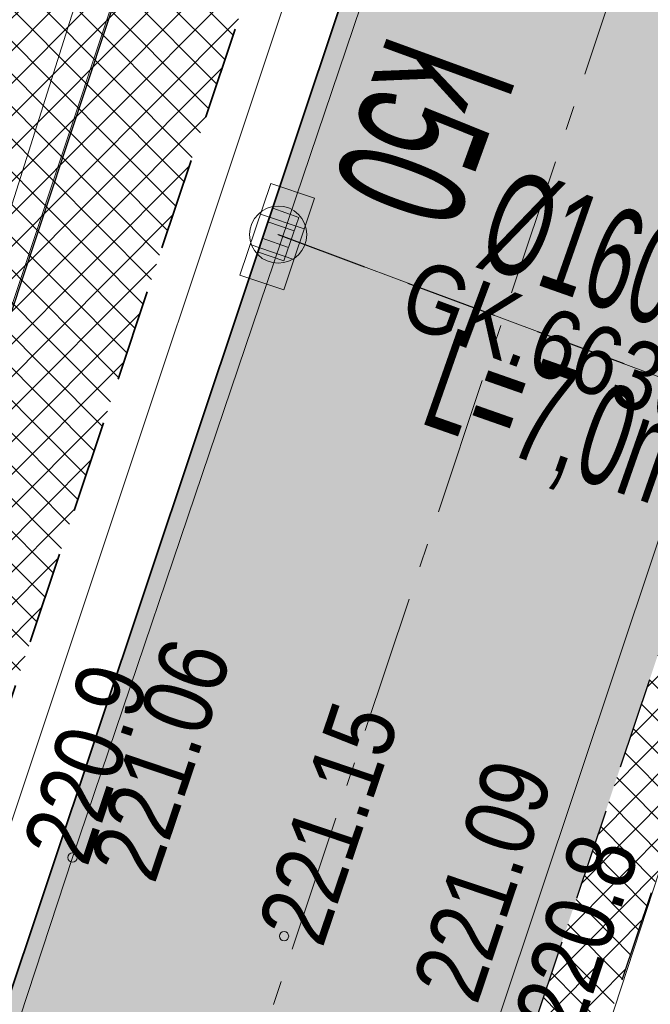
# Model space of a CAD drawing. Header units: metres. Extents: x 6599773 to 13199707, y 5688499 to 11377233.
# Tile 50 of 256: x 6599886.54 to 6599893.38, y 5688675.34 to 5688686.01. Entities that reach past the tile are written whole.
import ezdxf
from ezdxf.enums import TextEntityAlignment as Align

# ---------------------------------------------------------------- set-up
doc = ezdxf.new("R2010")
doc.units = ezdxf.units.M
doc.header["$MEASUREMENT"] = 0
for name, pattern in [('1', [0]), ('2_OTKJ', [2, 1.5, -0.5]), ('3_EGJE', [2.5, 1.5, -0.3700000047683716, 0.2600001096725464, -0.369999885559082]), ('BUG', [1.5, 1, -0.5]), ('BUW', [1.5, 1, -0.5]), ('GUK', [2, 1.5, -0.5])]:
    doc.linetypes.add(name, pattern=pattern)
doc.layers.get('0').update_dxf_attribs({"linetype": 'CONTINUOUS', "lineweight": 5})
for name, color, linetype, lineweight in [('_kd', 14, 'CONTINUOUS', 30), ('_KDPRZYKANALIK', 14, 'BUW', 30), ('_kolor chodnik', 50, '1', 0), ('_kolor zjazdy kostka', 7, '1', 0), ('_kolor ścieżka', 10, '1', 0), ('_krawedz jezdni i pobocza', 7, 'BUG', 30), ('_kraweznik', 7, 'CONTINUOUS', 35), ('_obrzeze', 10, 'BUG', 35), ('_opiskd', 14, 'CONTINUOUS', 15), ('_os', 7, '3_EGJE', 13), ('AS__Nowe_granice', 140, 'CONTINUOUS', 30), ('Kontury', 90, 'GUK', 5), ('OTK_L_0', 7, '2_OTKJ', 5), ('OTK_L_5', 7, 'CONTINUOUS', 5), ('OTR_T_0', 7, 'CONTINUOUS', 5), ('OTR_T_1', 7, 'CONTINUOUS', 5), ('P_SUK_T_1', 7, 'CONTINUOUS', 5), ('P_SUKP_E_T_0', 7, 'CONTINUOUS', 5), ('P_SUKP_L_0', 7, 'CONTINUOUS', 5)]:
    doc.layers.add(name, color=color, linetype=linetype, lineweight=lineweight)
doc.layers.add('_kolor jezdnia', color=7, linetype='1', lineweight=0, true_color=0x00dbdb)
doc.layers.add('_kolor pobocze', color=7, linetype='1', lineweight=0, true_color=0xff66ff)
doc.styles.add('opis', font='ARIALN.TTF', dxfattribs={"width": 0.7, "height": 1.1})
doc.styles.add('opis drzewa', font='ARIALN.TTF', dxfattribs={"width": 0.7, "height": 1.6})
doc.styles.add('STYL_ARIAL', font='ARIALN.TTF', dxfattribs={"width": 0.75, "oblique": 0.1})
pattern_1 = [(45, (0, 0), (-0.1767766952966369, 0.1767766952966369), []), (135, (0, 0), (-0.1767766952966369, -0.1767766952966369), [])]

# ---------------------------------------------------------------- blocks, each defined once
blk = doc.blocks.new('ergere')
at = {"layer": '_kd', "lineweight": 18}
for p, q in [((6591128.565092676, 5695242.152406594), (6591128.865092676, 5695242.152406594)), ((6591128.565092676, 5695241.964670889), (6591128.865092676, 5695241.964670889))]:
    blk.add_line(p, q, dxfattribs=at)
blk.add_lwpolyline([(6591128.565092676, 5695242.308538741), (6591128.865092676, 5695242.308538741), (6591128.865092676, 5695241.808538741), (6591128.565092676, 5695241.808538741)], close=True, dxfattribs=at)
blk.add_circle((6591128.715092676, 5695242.058538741), 0.31, dxfattribs=at)
blk = doc.blocks.new('403')
at = {"color": 0}
blk.add_circle((0, 0), 0.05, dxfattribs=at)
blk = doc.blocks.new('509')
at = {"color": 0}
for p, q in [((-0.5, -0.25), (-0.5, 0.25)), ((-0.5, 0.25), (0.55, 0.25)), ((-0.15, 0.25), (-0.15, -0.25)), ((0.2, 0.25), (0.2, -0.25)), ((0.55, 0.25), (0.55, -0.25)), ((0.55, -0.25), (-0.5, -0.25))]:
    blk.add_line(p, q, dxfattribs=at)

msp = doc.modelspace()

# ---------------------------------------------------------------- hatches: boundary and pattern name
at = {"layer": '_kolor chodnik'}
h = msp.add_hatch(dxfattribs=at)
h.set_pattern_fill('ANSI37', color=256, scale=2)
h.set_pattern_definition(pattern_1)
h.paths.add_polyline_path([(6599849.938171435, 5688542.085872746), (6599852.232147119, 5688548.938742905), (6599853.573135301, 5688548.489851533), (6599853.827082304, 5688549.248475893), (6599851.793849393, 5688549.929093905), (6599849.895278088, 5688548.982823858), (6599847.823506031, 5688542.793750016)])
edge = h.paths.add_edge_path()
edge.add_line((6600018.106075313, 5689087.454911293), (6600022.42781917, 5689091.229234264))
edge.add_line((6600022.42781917, 5689091.229234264), (6600020.233254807, 5689093.742094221))
edge.add_line((6600020.233254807, 5689093.742094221), (6600017.159471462, 5689091.057656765))
edge.add_arc((6600023.275194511, 5689085.3851404), 8.341433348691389, 137.1531559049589, 148.8016577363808)
edge.add_line((6600016.140105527, 5689089.706021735), (6600018.106075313, 5689087.454911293))
h.paths.add_polyline_path([(6600038.501784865, 5689187.592294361), (6600037.906968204, 5689187.700586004), (6600037.63829624, 5689186.224843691), (6600038.240083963, 5689186.115282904)])
h.paths.add_polyline_path([(6600069.098302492, 5689360.276020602), (6600068.321239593, 5689360.413462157), (6600068.064048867, 5689358.936495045), (6600068.836639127, 5689358.799546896)])
h.paths.add_polyline_path([(6600082.393785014, 5689362.950258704), (6600082.941124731, 5689366.103121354), (6600081.481377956, 5689366.361351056), (6600080.923159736, 5689363.210828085)])
h.paths.add_polyline_path([(6600074.022236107, 5689388.065861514), (6600072.983907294, 5689388.249860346), (6600072.723374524, 5689386.77253894), (6600073.760538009, 5689386.588865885)])
h.paths.add_polyline_path([(6600105.613104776, 5689486.405659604), (6600106.749499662, 5689489.711933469), (6600105.298891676, 5689490.233346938), (6600104.143487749, 5689486.917306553)], flags=17)
h.paths.add_polyline_path([(6600132.519778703, 5689678.737346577), (6600131.761827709, 5689678.896110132), (6600131.444670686, 5689677.429261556), (6600132.212256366, 5689677.269208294)])
h.paths.add_polyline_path([(6600156.649397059, 5689798.7449027), (6600156.48800471, 5689797.958860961), (6600157.450195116, 5689797.757316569), (6600157.615023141, 5689798.542205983)])
h.paths.add_polyline_path([(6600189.055358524, 5689948.643107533), (6600187.902868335, 5689948.884512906), (6600187.600024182, 5689947.417400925), (6600188.748131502, 5689947.176379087)])
edge = h.paths.add_edge_path()
edge.add_line((6600204.459383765, 5690032.969035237), (6600204.153258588, 5690031.227801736))
edge.add_arc((6600202.328347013, 5690027.299936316), 4.331100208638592, 41.85300125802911, 65.08011549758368, ccw=False)
edge.add_arc((6600032.90393149, 5690051.979071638), 174.020003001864, 352.8070218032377, 353.495463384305)
edge.add_arc((6600202.372679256, 5690027.343587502), 5.999999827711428, 55.12102442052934, 69.64815978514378)
edge = h.paths.add_edge_path()
edge.add_line((6600205.046027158, 5690040.265402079), (6600204.972740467, 5690038.483452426))
edge.add_arc((6600203.986269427, 5690044.401803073), 5.999999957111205, 279.4630688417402, 294.9140560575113)
edge.add_line((6600206.513819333, 5690038.960158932), (6600206.607027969, 5690041.030672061))
edge.add_arc((6600203.986269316, 5690044.401803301), 4.270000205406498, 284.3702444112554, 307.86193139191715, ccw=False)
edge = h.paths.add_edge_path()
edge.add_arc((6600203.547470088, 5690044.558759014), 6.446878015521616, 324.4350091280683, 356.2013368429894, ccw=False)
edge.add_arc((6600203.986269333, 5690044.401803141), 6.00000007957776, 323.2169970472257, 357.4193489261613)
h.paths.add_polyline_path([(6600208.910055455, 5690121.713696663), (6600208.146285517, 5690121.748120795), (6600207.125602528, 5690121.794124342), (6600209.971605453, 5690121.665851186)])
edge = h.paths.add_edge_path()
edge.add_line((6600238.769818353, 5690481.648294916), (6600240.338176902, 5690490.873746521))
edge.add_line((6600240.338176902, 5690490.873746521), (6600241.251295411, 5690510.829461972))
edge.add_line((6600241.251295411, 5690510.829461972), (6600239.524022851, 5690510.928942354))
edge.add_line((6600239.524022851, 5690510.928942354), (6600238.633343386, 5690491.167757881))
edge.add_line((6600238.633343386, 5690491.167757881), (6600234.579716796, 5690467.661262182))
edge.add_line((6600234.579716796, 5690467.661262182), (6600234.449796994, 5690464.966873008))
edge.add_arc((6600242.443669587, 5690464.607462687), 8.00194818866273, 177.4256738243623, 268.2543056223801)
edge.add_line((6600242.199903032, 5690456.609228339), (6600242.216657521, 5690457.359274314))
edge.add_line((6600242.216657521, 5690457.359274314), (6600242.305257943, 5690458.836738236))
edge.add_arc((6600242.444504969, 5690464.607952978), 5.772894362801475, 177.0298084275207, 268.6178439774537, ccw=False)
edge.add_line((6600236.679365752, 5690464.907083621), (6600236.951876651, 5690470.95443634))
edge.add_line((6600236.951876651, 5690470.95443634), (6600238.150786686, 5690478.210832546))
edge.add_line((6600238.150786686, 5690478.210832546), (6600238.769818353, 5690481.648294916))
h.paths.add_polyline_path([(6600238.769818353, 5690481.648294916), (6600238.150786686, 5690478.210832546), (6600239.670056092, 5690477.930590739), (6600240.266710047, 5690481.376366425)], flags=17)
edge = h.paths.add_edge_path()
edge.add_line((6600223.366500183, 5690460.339976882), (6600223.276803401, 5690457.948865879))
edge.add_arc((6600221.105749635, 5690465.64864014), 7.999999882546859, 285.7465040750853, 299.8464885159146)
edge.add_line((6600225.08717264, 5690458.709744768), (6600225.240084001, 5690461.623695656))
edge.add_arc((6600221.105749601, 5690465.648640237), 5.769999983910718, 293.06724420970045, 315.7681070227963, ccw=False)
edge = h.paths.add_edge_path()
edge.add_arc((6600220.025145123, 5690444.676291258), 5.77000016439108, 37.996647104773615, 59.94382588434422, ccw=False)
edge.add_line((6600224.572175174, 5690448.22839199), (6600224.817793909, 5690451.081798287))
edge.add_arc((6600220.025145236, 5690444.676291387), 7.999999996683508, 53.19588653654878, 68.15166733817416)
edge.add_line((6600223.00235276, 5690452.101669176), (6600222.91504296, 5690449.670427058))
edge = h.paths.add_edge_path()
edge.add_arc((6600221.105749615, 5690465.648640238), 7.999999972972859, 328.0222308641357, 357.0132597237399)
edge.add_line((6600229.094882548, 5690465.23180147), (6600229.218816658, 5690467.593604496))
edge.add_line((6600229.218816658, 5690467.593604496), (6600228.218919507, 5690467.645774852))
edge.add_line((6600228.218919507, 5690467.645774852), (6600227.891778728, 5690461.411918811))
h.paths.add_polyline_path([(6600200.980142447, 5690012.236744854), (6600202.31727834, 5690011.956662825), (6600202.522293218, 5690012.935421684), (6600201.182321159, 5690013.216097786)])
h.paths.add_polyline_path([(6600196.457878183, 5689983.98337835), (6600195.202332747, 5689984.246370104), (6600194.899091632, 5689982.777335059), (6600196.150355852, 5689982.515240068)])
edge = h.paths.add_edge_path()
edge.add_line((6600112.305909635, 5689517.99101877), (6600112.691041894, 5689519.807934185))
edge.add_line((6600112.691041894, 5689519.807934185), (6600113.245521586, 5689522.423769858))
edge.add_line((6600113.245521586, 5689522.423769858), (6600111.553124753, 5689522.782507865))
edge.add_line((6600111.553124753, 5689522.782507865), (6600107.405864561, 5689503.217226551))
edge.add_line((6600107.405864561, 5689503.217226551), (6600099.494506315, 5689480.361667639))
edge.add_line((6600099.494506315, 5689480.361667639), (6600099.182814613, 5689478.891218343))
edge.add_arc((6600107.008997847, 5689477.232359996), 8.000059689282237, 168.0325629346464, 257.7529108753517)
edge.add_line((6600105.311960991, 5689469.414366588), (6600105.784990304, 5689471.593619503))
edge.add_arc((6600107.008927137, 5689477.232314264), 5.769999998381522, 168.0321375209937, 257.7533362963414, ccw=False)
edge.add_line((6600101.364343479, 5689478.42879883), (6600101.647245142, 5689479.76342708))
edge.add_line((6600101.647245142, 5689479.76342708), (6600104.143487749, 5689486.917306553))
edge.add_line((6600104.143487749, 5689486.917306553), (6600105.298891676, 5689490.233346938))
edge.add_line((6600105.298891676, 5689490.233346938), (6600108.240043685, 5689498.809726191))
edge.add_line((6600108.240043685, 5689498.809726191), (6600112.305909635, 5689517.99101877))
h.paths.add_polyline_path([(6600136.009573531, 5689645.499114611), (6600138.333647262, 5689645.012304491), (6600138.661671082, 5689646.578318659), (6600134.869459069, 5689647.372651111)])
at = {"layer": '_kolor jezdnia'}
h = msp.add_hatch(dxfattribs=at)
h.set_pattern_fill('ANSI37', color=256, scale=2.2)
h.set_pattern_definition([(311.9999999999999, (0, 0), (0.2043648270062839, 0.1840109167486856), []), (41.99999999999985, (0, 0), (-0.1840109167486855, 0.2043648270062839), [])])
edge = h.paths.add_edge_path()
edge.add_line((6599833.066047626, 5688539.933393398), (6599850.649511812, 5688527.983462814))
edge.add_arc((6599857.337592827, 5688536.653968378), 10.95025544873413, 169.5012687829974, 232.3548431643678, ccw=False)
edge.add_arc((6599858.085851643, 5688536.618142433), 11.69295282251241, 162.2507788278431, 169.9967502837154, ccw=False)
edge.add_line((6599846.949484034, 5688540.182754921), (6599847.823506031, 5688542.793750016))
edge.add_line((6599847.823506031, 5688542.793750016), (6599849.895278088, 5688548.982823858))
edge.add_line((6599849.895278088, 5688548.982823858), (6599852.434748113, 5688556.56906746))
edge.add_line((6599852.434748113, 5688556.56906746), (6599928.48625871, 5688783.760284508))
edge.add_line((6599928.48625871, 5688783.760284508), (6599931.025728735, 5688791.34652811))
edge.add_line((6599931.025728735, 5688791.34652811), (6599996.657773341, 5688987.411326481))
edge.add_line((6599996.657773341, 5688987.411326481), (6599999.197243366, 5688994.997570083))
edge.add_line((6599999.197243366, 5688994.997570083), (6600021.930100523, 5689062.908193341))
edge.add_line((6600021.930100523, 5689062.908193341), (6600017.620224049, 5689067.371531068))
edge.add_line((6600017.620224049, 5689067.371531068), (6600016.714558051, 5689064.654078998))
edge.add_line((6600016.714558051, 5689064.654078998), (6600012.423620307, 5689051.835617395))
edge.add_line((6600012.423620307, 5689051.835617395), (6600009.884150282, 5689044.249373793))
edge.add_line((6600009.884150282, 5689044.249373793), (6599977.53516164, 5688947.612159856))
edge.add_line((6599977.53516164, 5688947.612159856), (6599974.995691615, 5688940.025916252))
edge.add_line((6599974.995691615, 5688940.025916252), (6599942.096912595, 5688841.746295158))
edge.add_line((6599942.096912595, 5688841.746295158), (6599939.557442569, 5688834.160051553))
edge.add_line((6599939.557442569, 5688834.160051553), (6599882.679288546, 5688664.246042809))
edge.add_line((6599882.679288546, 5688664.246042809), (6599880.139818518, 5688656.659799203))
edge.add_line((6599880.139818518, 5688656.659799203), (6599852.464543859, 5688573.984527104))
edge.add_line((6599852.464543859, 5688573.984527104), (6599842.470137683, 5688544.127903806))
edge.add_arc((6599835.706422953, 5688546.652910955), 7.219660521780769, 248.54809133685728, 339.52856074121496, ccw=False)
h.paths.add_polyline_path([(6600044.653202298, 5689172.271628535), (6600046.276244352, 5689181.431901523), (6600047.759199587, 5689189.801539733), (6600051.0603021, 5689208.432603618), (6600052.368792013, 5689215.817578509), (6600054.808584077, 5689229.587499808), (6600056.11707399, 5689236.972474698), (6600057.346666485, 5689243.912161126), (6600058.655146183, 5689251.297078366), (6600058.831439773, 5689252.292060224), (6600060.098987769, 5689259.445963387), (6600060.139929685, 5689259.677035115), (6600061.407468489, 5689266.830886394), (6600072.329030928, 5689328.470998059), (6600073.637511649, 5689335.855921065), (6600077.337304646, 5689356.73715072), (6600078.820259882, 5689365.106788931), (6600081.142794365, 5689378.214921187), (6600082.53851694, 5689386.092227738), (6600095.187867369, 5689457.483787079), (6600091.082877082, 5689465.8405575), (6600089.043088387, 5689454.328211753), (6600087.870641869, 5689447.711051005), (6600087.560133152, 5689445.958573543), (6600086.562151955, 5689440.326076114), (6600082.433200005, 5689417.022719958), (6600080.95024477, 5689408.65308175), (6600077.202698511, 5689387.502337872), (6600075.719743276, 5689379.132699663), (6600073.469199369, 5689366.430874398), (6600071.986244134, 5689358.061236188), (6600069.986864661, 5689346.776955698), (6600068.591142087, 5689338.899649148), (6600065.559290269, 5689321.78820693), (6600064.163567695, 5689313.91090038), (6600059.719426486, 5689288.828650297), (6600058.323703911, 5689280.951343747), (6600057.563846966, 5689276.662793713), (6600056.168124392, 5689268.785487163), (6600054.804920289, 5689261.091711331), (6600053.409197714, 5689253.214404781), (6600053.264817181, 5689252.399536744), (6600051.869094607, 5689244.522230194), (6600051.183555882, 5689240.653124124), (6600049.787833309, 5689232.775817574), (6600046.593849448, 5689214.749319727), (6600045.198126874, 5689206.872013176), (6600044.41754409, 5689202.466488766), (6600042.934588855, 5689194.096850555), (6600036.429952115, 5689157.38538759), (6600034.94699688, 5689149.01574938), (6600030.579776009, 5689124.367629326), (6600027.529365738, 5689107.151445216), (6600024.895072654, 5689094.014582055), (6600030.583685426, 5689094.264316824), (6600032.945013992, 5689106.191885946), (6600043.170247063, 5689163.901990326)])
edge = h.paths.add_edge_path()
edge.add_line((6600111.106812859, 5689535.144351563), (6600111.256844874, 5689535.85214863))
edge.add_line((6600111.256844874, 5689535.85214863), (6600112.915748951, 5689543.678261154))
edge.add_line((6600112.915748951, 5689543.678261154), (6600117.304772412, 5689564.384094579))
edge.add_line((6600117.304772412, 5689564.384094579), (6600119.067357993, 5689572.699339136))
edge.add_line((6600119.067357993, 5689572.699339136), (6600120.087667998, 5689577.512794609))
edge.add_line((6600120.087667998, 5689577.512794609), (6600121.64289057, 5689584.849775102))
edge.add_line((6600121.64289057, 5689584.849775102), (6600128.436769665, 5689616.900852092))
edge.add_line((6600128.436769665, 5689616.900852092), (6600129.991992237, 5689624.237832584))
edge.add_line((6600129.991992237, 5689624.237832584), (6600132.660554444, 5689636.827148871))
edge.add_line((6600132.660554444, 5689636.827148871), (6600133.208838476, 5689639.444704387))
edge.add_line((6600133.208838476, 5689639.444704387), (6600134.848957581, 5689647.274775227))
edge.add_line((6600134.848957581, 5689647.274775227), (6600138.97649476, 5689666.979995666))
edge.add_line((6600138.97649476, 5689666.979995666), (6600140.51410642, 5689674.320687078))
edge.add_line((6600140.51410642, 5689674.320687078), (6600145.209128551, 5689696.735129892))
edge.add_line((6600145.209128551, 5689696.735129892), (6600146.746740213, 5689704.075821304))
edge.add_line((6600146.746740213, 5689704.075821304), (6600151.462308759, 5689726.588354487))
edge.add_line((6600151.462308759, 5689726.588354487), (6600152.999920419, 5689733.929045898))
edge.add_line((6600152.999920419, 5689733.929045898), (6600155.244070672, 5689744.642813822))
edge.add_line((6600155.244070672, 5689744.642813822), (6600156.781682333, 5689751.983505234))
edge.add_line((6600156.781682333, 5689751.983505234), (6600161.635515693, 5689775.156126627))
edge.add_line((6600161.635515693, 5689775.156126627), (6600163.378142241, 5689783.475576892))
edge.add_line((6600163.378142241, 5689783.475576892), (6600163.850769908, 5689785.731942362))
edge.add_line((6600163.850769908, 5689785.731942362), (6600167.028500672, 5689800.90270461))
edge.add_line((6600167.028500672, 5689800.90270461), (6600179.490888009, 5689860.399222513))
edge.add_line((6600179.490888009, 5689860.399222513), (6600181.233514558, 5689868.718672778))
edge.add_line((6600181.233514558, 5689868.718672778), (6600181.84713393, 5689871.648144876))
edge.add_line((6600181.84713393, 5689871.648144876), (6600183.38474559, 5689878.988836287))
edge.add_line((6600183.38474559, 5689878.988836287), (6600184.935818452, 5689886.393792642))
edge.add_line((6600184.935818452, 5689886.393792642), (6600186.575937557, 5689894.223863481))
edge.add_line((6600186.575937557, 5689894.223863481), (6600194.051338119, 5689929.912074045))
edge.add_line((6600194.051338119, 5689929.912074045), (6600195.691457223, 5689937.742144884))
edge.add_line((6600195.691457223, 5689937.742144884), (6600202.915799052, 5689972.231779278))
edge.add_line((6600202.915799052, 5689972.231779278), (6600204.555918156, 5689980.061850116))
edge.add_line((6600204.555918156, 5689980.061850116), (6600206.062781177, 5689987.255744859))
edge.add_line((6600206.062781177, 5689987.255744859), (6600207.702900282, 5689995.085815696))
edge.add_line((6600207.702900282, 5689995.085815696), (6600210.232559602, 5690007.162628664))
edge.add_line((6600210.232559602, 5690007.162628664), (6600211.694938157, 5690014.144150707))
edge.add_arc((6600028.177652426, 5690052.584442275), 187.5000004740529, 348.1696294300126, 357.4195276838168)
edge.add_line((6600215.487522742, 5690044.142720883), (6600208.310270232, 5690026.480446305))
edge.add_arc((6600032.903933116, 5690051.97907145), 177.2500013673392, 348.1696294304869, 351.7289130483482, ccw=False)
edge.add_line((6600206.38894146, 5690015.640182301), (6600205.966941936, 5690013.625519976))
edge.add_line((6600205.966941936, 5690013.625519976), (6600204.326822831, 5690005.795449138))
edge.add_line((6600204.326822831, 5690005.795449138), (6600197.076961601, 5689971.183982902))
edge.add_line((6600197.076961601, 5689971.183982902), (6600195.334335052, 5689962.864532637))
edge.add_line((6600195.334335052, 5689962.864532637), (6600193.44722506, 5689953.855305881))
edge.add_line((6600193.44722506, 5689953.855305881), (6600191.909227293, 5689946.512771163))
edge.add_line((6600191.909227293, 5689946.512771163), (6600185.49684423, 5689915.899498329))
edge.add_line((6600185.49684423, 5689915.899498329), (6600183.856521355, 5689908.068454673))
edge.add_line((6600183.856521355, 5689908.068454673), (6600182.066605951, 5689899.523243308))
edge.add_line((6600182.066605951, 5689899.523243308), (6600180.32407057, 5689891.204228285))
edge.add_line((6600180.32407057, 5689891.204228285), (6600174.320344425, 5689862.541919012))
edge.add_line((6600174.320344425, 5689862.541919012), (6600172.577809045, 5689854.222903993))
edge.add_line((6600172.577809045, 5689854.222903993), (6600163.663810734, 5689811.666703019))
edge.add_line((6600163.663810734, 5689811.666703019), (6600162.023782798, 5689803.837067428))
edge.add_line((6600162.023782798, 5689803.837067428), (6600160.924220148, 5689798.587659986))
edge.add_line((6600160.924220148, 5689798.587659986), (6600159.279208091, 5689790.734229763))
edge.add_line((6600159.279208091, 5689790.734229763), (6600157.107250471, 5689780.365115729))
edge.add_line((6600157.107250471, 5689780.365115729), (6600155.462238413, 5689772.511685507))
edge.add_line((6600155.462238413, 5689772.511685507), (6600153.380318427, 5689762.572418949))
edge.add_line((6600153.380318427, 5689762.572418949), (6600151.735124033, 5689754.718118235))
edge.add_line((6600151.735124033, 5689754.718118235), (6600148.586504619, 5689739.686336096))
edge.add_line((6600148.586504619, 5689739.686336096), (6600146.885007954, 5689731.563243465))
edge.add_line((6600146.885007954, 5689731.563243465), (6600141.75088822, 5689707.052510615))
edge.add_line((6600141.75088822, 5689707.052510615), (6600140.110896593, 5689699.223048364))
edge.add_line((6600140.110896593, 5689699.223048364), (6600133.483561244, 5689667.583574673))
edge.add_line((6600133.483561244, 5689667.583574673), (6600131.860394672, 5689659.834436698))
edge.add_line((6600131.860394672, 5689659.834436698), (6600131.740984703, 5689659.26436315))
edge.add_line((6600131.740984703, 5689659.26436315), (6600130.117814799, 5689651.515209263))
edge.add_line((6600130.117814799, 5689651.515209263), (6600127.278733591, 5689637.961189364))
edge.add_line((6600127.278733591, 5689637.961189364), (6600126.924568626, 5689636.290366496))
edge.add_line((6600126.924568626, 5689636.290366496), (6600125.166244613, 5689627.995226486))
edge.add_line((6600125.166244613, 5689627.995226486), (6600118.009503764, 5689594.232298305))
edge.add_line((6600118.009503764, 5689594.232298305), (6600116.251179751, 5689585.937158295))
edge.add_line((6600116.251179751, 5689585.937158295), (6600113.665314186, 5689573.737975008))
edge.add_line((6600113.665314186, 5689573.737975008), (6600111.898534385, 5689565.402943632))
edge.add_line((6600111.898534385, 5689565.402943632), (6600104.889982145, 5689532.33911599))
edge.add_line((6600104.889982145, 5689532.33911599), (6600103.226635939, 5689524.492047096))
edge.add_line((6600103.226635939, 5689524.492047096), (6600096.623876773, 5689493.342605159))
edge.add_line((6600096.623876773, 5689493.342605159), (6600094.968986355, 5689485.53542763))
edge.add_line((6600094.968986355, 5689485.53542763), (6600094.300101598, 5689482.379870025))
edge.add_line((6600094.300101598, 5689482.379870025), (6600099.182814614, 5689478.891218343))
edge.add_line((6600099.182814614, 5689478.891218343), (6600099.494506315, 5689480.361667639))
edge.add_line((6600099.494506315, 5689480.361667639), (6600111.106812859, 5689535.144351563))
edge = h.paths.add_edge_path()
edge.add_arc((6600239.213891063, 5690851.4003676), 10.0000000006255, -2.8342403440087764, 76.13703556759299, ccw=False)
edge.add_line((6600249.201658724, 5690850.905901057), (6600249.082723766, 5690848.503524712))
edge.add_line((6600249.082723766, 5690848.503524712), (6600247.016487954, 5690806.767468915))
edge.add_line((6600247.016487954, 5690806.767468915), (6600246.092398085, 5690789.152178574))
edge.add_line((6600246.092398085, 5690789.152178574), (6600233.768116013, 5690572.015170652))
edge.add_line((6600233.768116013, 5690572.015170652), (6600228.959056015, 5690465.29620206))
edge.add_line((6600228.959056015, 5690465.29620206), (6600234.588724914, 5690465.017134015))
edge.add_line((6600234.588724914, 5690465.017134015), (6600239.26254019, 5690571.767576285))
edge.add_line((6600239.26254019, 5690571.767576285), (6600252.505038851, 5690806.400146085))
edge.add_line((6600252.505038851, 5690806.400146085), (6600254.569211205, 5690848.094521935))
edge.add_arc((6600262.559425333, 5690847.6989487), 7.999999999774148, 76.13703557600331, 177.1657596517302, ccw=False)
edge.add_line((6600264.476229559, 5690855.465921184), (6600241.609896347, 5690861.109083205))
edge = h.paths.add_edge_path()
edge.add_line((6600250.031475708, 5690451.625307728), (6600250.231741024, 5690455.772579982))
edge.add_line((6600250.231741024, 5690455.772579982), (6600246.257763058, 5690456.417303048))
edge.add_line((6600246.257763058, 5690456.417303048), (6600242.171761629, 5690456.61060902))
edge.add_arc((6600242.563100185, 5690464.586983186), 7.985968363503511, 176.9123644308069, 267.1911945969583, ccw=False)
edge.add_line((6600234.588724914, 5690465.017134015), (6600228.959056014, 5690465.29620206))
edge.add_arc((6600220.965133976, 5690465.657286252), 8.002072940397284, 267.8289300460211, 357.413716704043, ccw=False)
edge.add_line((6600220.661989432, 5690457.660957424), (6600212.406915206, 5690458.119572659))
edge.add_line((6600212.406915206, 5690458.119572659), (6600208.431872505, 5690457.817501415))
edge.add_line((6600208.431872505, 5690457.817501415), (6600208.233912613, 5690454.548331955))
edge.add_line((6600208.233912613, 5690454.548331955), (6600212.129565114, 5690453.127270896))
edge.add_line((6600212.129565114, 5690453.127270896), (6600218.640548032, 5690452.76554962))
edge.add_line((6600218.640548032, 5690452.76554962), (6600216.486747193, 5690452.885205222))
edge.add_line((6600216.486747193, 5690452.885205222), (6600220.46890539, 5690452.663974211))
edge.add_arc((6600220.025145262, 5690444.676291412), 7.999999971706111, -0.3386579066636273, 86.8201700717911, ccw=False)
edge.add_line((6600228.025005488, 5690444.629006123), (6600227.803602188, 5690439.649256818))
edge.add_line((6600227.803602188, 5690439.649256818), (6600226.885525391, 5690435.936828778))
edge.add_line((6600226.885525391, 5690435.936828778), (6600225.534849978, 5690405.967249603))
edge.add_line((6600225.534849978, 5690405.967249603), (6600226.115199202, 5690402.187514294))
edge.add_line((6600226.115199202, 5690402.187514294), (6600213.445139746, 5690121.008786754))
edge.add_line((6600213.445139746, 5690121.008786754), (6600213.352800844, 5690118.960058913))
edge.add_line((6600213.352800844, 5690118.960058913), (6600209.980184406, 5690044.131649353))
edge.add_arc((6600203.986269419, 5690044.401803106), 5.999999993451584, 257.4162346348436, 357.41934921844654, ccw=False)
edge.add_line((6600202.679069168, 5690038.545931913), (6600201.589735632, 5690033.666039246))
edge.add_line((6600201.589735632, 5690033.666039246), (6600203.67987942, 5690033.199458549))
edge.add_arc((6600202.372679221, 5690027.343587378), 5.999999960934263, -8.27108729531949, 77.41623506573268, ccw=False)
edge.add_line((6600208.310270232, 5690026.480446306), (6600215.487522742, 5690044.142720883))
edge.add_line((6600215.487522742, 5690044.142720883), (6600216.199687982, 5690059.944661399))
edge.add_line((6600216.199687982, 5690059.944661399), (6600216.537356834, 5690067.437056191))
edge.add_line((6600216.537356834, 5690067.437056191), (6600223.893528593, 5690230.66011469))
edge.add_line((6600223.893528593, 5690230.66011469), (6600224.231197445, 5690238.152509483))
edge.add_line((6600224.231197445, 5690238.152509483), (6600233.507835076, 5690443.987992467))
edge.add_arc((6600241.499722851, 5690443.627812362), 7.999999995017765, 87.29208981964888, 177.4195277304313, ccw=False)
edge.add_line((6600241.877677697, 5690451.618879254), (6600246.021541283, 5690451.422886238))
edge.add_line((6600246.021541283, 5690451.422886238), (6600246.427694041, 5690451.443388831))
edge.add_line((6600246.427694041, 5690451.443388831), (6600246.793970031, 5690451.461878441))
edge.add_line((6600246.793970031, 5690451.461878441), (6600250.031475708, 5690451.625307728))
edge = h.paths.add_edge_path()
edge.add_line((6600007.33756506, 5689086.20374581), (6600006.980466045, 5689080.740822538))
edge.add_line((6600006.980466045, 5689080.740822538), (6600007.229745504, 5689080.720859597))
edge.add_line((6600007.229745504, 5689080.720859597), (6600008.093335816, 5689080.601653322))
edge.add_line((6600008.093335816, 5689080.601653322), (6600008.702681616, 5689080.53831051))
edge.add_arc((6600008.140193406, 5689070.554142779), 9.999999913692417, -18.557800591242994, 86.77547804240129, ccw=False)
edge.add_line((6600017.620224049, 5689067.371531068), (6600021.930100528, 5689062.908193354))
edge.add_arc((6599734.83819726, 5689159.011261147), 302.7499967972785, 341.4922000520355, 343.8640860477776)
edge.add_arc((6600034.895369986, 5689072.315877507), 9.581213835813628, 98.63328270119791, 164.5273290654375, ccw=False)
edge.add_line((6600033.457137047, 5689081.788529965), (6600033.832640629, 5689081.798737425))
edge.add_line((6600033.832640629, 5689081.798737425), (6600034.422462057, 5689082.05700874))
edge.add_line((6600034.422462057, 5689082.05700874), (6600036.833623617, 5689082.139040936))
edge.add_line((6600036.833623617, 5689082.139040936), (6600036.730225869, 5689087.148851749))
edge.add_line((6600036.730225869, 5689087.148851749), (6600036.579860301, 5689087.134303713))
edge.add_arc((6600036.479565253, 5689093.136286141), 6.002820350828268, 169.1687651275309, 270.9573417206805, ccw=False)
edge.add_line((6600030.583685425, 5689094.264316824), (6600024.895072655, 5689094.014582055))
edge.add_arc((6600015.200558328, 5689096.162123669), 9.929528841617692, 271.0943432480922, 347.5094668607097, ccw=False)
edge.add_arc((6600014.909438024, 5689089.646776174), 3.446070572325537, 264.4236009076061, 278.0194998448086, ccw=False)
edge.add_line((6600014.574573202, 5689086.217014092), (6600014.299554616, 5689086.232508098))
edge.add_line((6600014.299554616, 5689086.232508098), (6600010.474232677, 5689086.448019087))
edge.add_line((6600010.474232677, 5689086.448019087), (6600007.33756506, 5689086.20374581))
edge = h.paths.add_edge_path()
edge.add_line((6600105.490725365, 5689463.953528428), (6600106.927559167, 5689464.047234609))
edge.add_line((6600106.927559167, 5689464.047234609), (6600107.835, 5689468.66))
edge.add_line((6600107.835, 5689468.66), (6600105.311960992, 5689469.414366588))
edge.add_arc((6600107.008997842, 5689477.232359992), 8.000059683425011, 168.0325628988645, 257.7529109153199, ccw=False)
edge.add_line((6600099.182814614, 5689478.891218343), (6600094.300101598, 5689482.379870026))
edge.add_arc((6600586.245114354, 5689378.10423892), 502.8750369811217, 168.032376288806, 169.9522165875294)
edge.add_line((6600091.082877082, 5689465.8405575), (6600095.187867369, 5689457.483787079))
edge.add_arc((6600103.06517392, 5689456.088064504), 8.000000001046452, 77.7533362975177, 169.9524553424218, ccw=False)
edge.add_line((6600104.762140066, 5689463.906012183), (6600105.490725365, 5689463.953528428))
at = {"layer": '_kolor pobocze'}
h = msp.add_hatch(dxfattribs=at)
h.set_pattern_fill('ANSI37', color=256, scale=2)
h.set_pattern_definition(pattern_1)
h.paths.add_polyline_path([(6599932.160925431, 5688783.321107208), (6599932.399290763, 5688784.03222046), (6599930.384830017, 5688784.706554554), (6599928.486258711, 5688783.760284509), (6599900.424162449, 5688699.929447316), (6599901.135372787, 5688699.691372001), (6599929.09885504, 5688783.227616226), (6599930.441347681, 5688783.896730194)])
h.paths.add_polyline_path([(6599863.82305472, 5688584.885679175), (6599865.461509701, 5688584.337302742), (6599865.699847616, 5688585.0483342), (6599863.76653706, 5688585.69550354), (6599861.867965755, 5688584.749233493), (6599852.434748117, 5688556.569067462), (6599852.907883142, 5688555.619781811), (6599862.297350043, 5688583.669249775), (6599862.358334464, 5688583.85143058), (6599862.480562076, 5688584.216565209)])
h.paths.add_polyline_path([(6599865.891775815, 5688591.038664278), (6599865.217260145, 5688592.39199476), (6599901.135372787, 5688699.691372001), (6599900.424162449, 5688699.929447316), (6599864.407435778, 5688592.335477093), (6599865.353705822, 5688590.436905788), (6599867.288949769, 5688589.789089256), (6599867.527342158, 5688590.500283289)])
at = {"layer": '_kolor zjazdy kostka'}
h = msp.add_hatch(dxfattribs=at)
h.set_pattern_fill('ANSI37', color=256, scale=2)
h.set_pattern_definition(pattern_1)
h.paths.add_polyline_path([(6600244.137440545, 5690813.934732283), (6600242.369522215, 5690814.022127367), (6600242.097568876, 5690808.528921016), (6600243.865482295, 5690808.44142671)])
h.paths.add_polyline_path([(6600247.012128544, 5690806.679412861), (6600247.44273645, 5690815.377295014), (6600247.393289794, 5690814.378518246), (6600247.113277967, 5690808.722537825)])
h.paths.add_polyline_path([(6600242.297085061, 5690788.088808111), (6600240.958726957, 5690788.155683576), (6600240.648818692, 5690782.664569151), (6600241.987258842, 5690782.599147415)])
h.paths.add_polyline_path([(6600245.558275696, 5690780.919298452), (6600246.037231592, 5690789.405686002), (6600244.985820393, 5690788.453468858), (6600244.612601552, 5690781.981345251)])
h.paths.add_polyline_path([(6600241.348405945, 5690723.711515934), (6600242.272017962, 5690722.691689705), (6600242.749709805, 5690731.155680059), (6600241.698138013, 5690730.203317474), (6600241.472690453, 5690726.27550499)])
h.paths.add_polyline_path([(6600225.772794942, 5690394.589141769), (6600224.731429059, 5690393.637598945), (6600224.461246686, 5690387.644646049), (6600225.412923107, 5690386.603142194)])
h.paths.add_polyline_path([(6600223.012390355, 5690333.280720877), (6600223.372595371, 5690341.272607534), (6600222.32835346, 5690340.318436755), (6600222.058239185, 5690334.324941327)])
h.paths.add_polyline_path([(6600215.496388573, 5690166.390602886), (6600215.856593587, 5690174.382489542), (6600214.812834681, 5690173.428760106), (6600214.542018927, 5690167.435062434)])
h.paths.add_polyline_path([(6600212.446537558, 5690121.053392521), (6600213.399499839, 5690120.010473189), (6600213.788744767, 5690128.503024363), (6600212.745135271, 5690127.54943145)])
h.paths.add_polyline_path([(6600209.977420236, 5690121.665589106), (6600210.225142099, 5690127.162117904), (6600207.346107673, 5690127.291879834), (6600207.119593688, 5690121.794395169)])
h.paths.add_polyline_path([(6600207.950178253, 5690070.725854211), (6600204.880846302, 5690070.828947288), (6600204.643784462, 5690065.333808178), (6600207.702521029, 5690065.204598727)])
h.paths.add_polyline_path([(6600200.981479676, 5690012.236464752), (6600199.969248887, 5690007.339980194), (6600201.282587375, 5690007.064882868), (6600202.31726072, 5690011.956666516)])
h.paths.add_polyline_path([(6600193.613960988, 5689970.406358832), (6600192.398010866, 5689970.660657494), (6600191.286205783, 5689965.274578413), (6600192.486379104, 5689965.023185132)])
h.paths.add_polyline_path([(6600189.061271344, 5689948.671423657), (6600189.984133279, 5689953.050774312), (6600188.818902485, 5689953.32186217), (6600187.908781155, 5689948.91282903)])
h.paths.add_polyline_path([(6600180.976201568, 5689915.317449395), (6600179.952861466, 5689910.421322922), (6600181.008474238, 5689910.200199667), (6600182.033843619, 5689915.09540201)])
h.paths.add_polyline_path([(6600176.508279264, 5689893.538690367), (6600177.476023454, 5689893.335973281), (6600178.603605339, 5689898.719146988), (6600177.636002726, 5689898.922290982)])
h.paths.add_polyline_path([(6600179.28182965, 5689859.401159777), (6600180.522246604, 5689860.211927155), (6600181.057490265, 5689860.561775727), (6600183.598022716, 5689860.029600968), (6600184.726606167, 5689865.412570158), (6600182.186324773, 5689865.943033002), (6600181.604764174, 5689866.832779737), (6600181.024456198, 5689867.720610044)])
h.paths.add_polyline_path([(6600160.20081012, 5689810.862606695), (6600159.232772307, 5689811.065842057), (6600158.207991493, 5689806.171529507), (6600159.17573568, 5689805.968812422)])
h.paths.add_polyline_path([(6600156.493917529, 5689797.987177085), (6600155.463416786, 5689793.068691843), (6600156.431160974, 5689792.865974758), (6600157.461419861, 5689797.784520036)])
edge = h.paths.add_edge_path()
edge.add_arc((6600173.111981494, 5689800.679690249), 5.999999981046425, 204.6731153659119, 239.5411154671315, ccw=False)
edge.add_arc((6600173.162096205, 5689800.685330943), 6.047914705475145, 168.3203586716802, 204.5234866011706, ccw=False)
edge.add_line((6600167.239404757, 5689801.909666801), (6600163.65166784, 5689784.781499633))
edge.add_arc((6600169.524220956, 5689783.551410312), 5.999999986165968, 139.2146049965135, 168.1696294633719, ccw=False)
edge.add_arc((6600169.524220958, 5689783.551410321), 5.999999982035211, 96.80962310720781, 139.2146050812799, ccw=False)
edge.add_line((6600168.81279652, 5689789.509083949), (6600170.070461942, 5689795.507731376))
h.paths.add_polyline_path([(6600163.526364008, 5689776.866746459), (6600166.051243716, 5689776.337874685), (6600167.179826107, 5689781.720838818), (6600164.653945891, 5689782.24992016), (6600163.941148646, 5689783.340449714), (6600163.493329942, 5689784.025580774), (6600161.750703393, 5689775.706130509), (6600162.438017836, 5689776.155376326)])
h.paths.add_polyline_path([(6600152.614191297, 5689774.643430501), (6600153.639138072, 5689779.536616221), (6600152.646757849, 5689779.74492896), (6600151.646447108, 5689774.846147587)])
h.paths.add_polyline_path([(6600150.121074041, 5689767.466820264), (6600148.177624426, 5689758.167954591), (6600149.115997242, 5689757.971390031), (6600151.066362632, 5689767.268392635)])
h.paths.add_polyline_path([(6600142.970741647, 5689739.332500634), (6600141.888449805, 5689734.142420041), (6600144.036614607, 5689733.695518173), (6600145.123068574, 5689738.882330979)])
h.paths.add_polyline_path([(6600136.256357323, 5689701.052153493), (6600137.154085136, 5689700.864096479), (6600138.287960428, 5689706.274871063), (6600137.38649247, 5689706.464182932)])
h.paths.add_polyline_path([(6600130.081494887, 5689667.099389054), (6600129.212847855, 5689667.281639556), (6600128.083282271, 5689661.898895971), (6600128.953953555, 5689661.716447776)])
h.paths.add_polyline_path([(6600128.397394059, 5689659.030340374), (6600127.554144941, 5689659.207226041), (6600126.493408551, 5689653.810049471), (6600127.269860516, 5689653.647397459)])
h.paths.add_polyline_path([(6600134.990411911, 5689640.633636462), (6600137.30714639, 5689640.148363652), (6600138.339560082, 5689645.040620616), (6600136.015486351, 5689645.500958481), (6600135.435178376, 5689646.388788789), (6600134.8548704, 5689647.276619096), (6600133.214751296, 5689639.446548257), (6600134.102581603, 5689640.026856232)])
h.paths.add_polyline_path([(6600122.164164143, 5689634.294831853), (6600121.024067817, 5689628.914244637), (6600122.015114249, 5689628.705875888), (6600123.155614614, 5689634.086346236)])
h.paths.add_polyline_path([(6600114.542075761, 5689593.450769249), (6600113.493359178, 5689593.398339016), (6600112.364315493, 5689588.045694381), (6600113.29076438, 5689587.547532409)])
h.paths.add_polyline_path([(6600110.194543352, 5689572.941097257), (6600109.207819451, 5689573.148880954), (6600108.06771793, 5689567.768269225), (6600109.050143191, 5689567.53521504)])
h.paths.add_polyline_path([(6600119.083213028, 5689565.540446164), (6600119.089125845, 5689565.542290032), (6600121.462438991, 5689565.065690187), (6600122.598093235, 5689570.447168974), (6600120.229622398, 5689570.949214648), (6600119.651446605, 5689571.8119627), (6600119.073270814, 5689572.72765526), (6600117.310757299, 5689564.412754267)])
h.paths.add_polyline_path([(6600101.698666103, 5689532.937884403), (6600100.730666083, 5689533.141679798), (6600099.694214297, 5689528.250234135), (6600100.669121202, 5689528.045267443)])
h.paths.add_polyline_path([(6600094.06402112, 5689496.827028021), (6600093.080194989, 5689497.033910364), (6600092.036590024, 5689492.143967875), (6600093.038865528, 5689491.933250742)])
h.paths.add_polyline_path([(6600083.709836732, 5689453.749808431), (6600082.738586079, 5689448.336231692), (6600084.647281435, 5689448.027407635), (6600085.606840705, 5689453.416583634)])
h.paths.add_polyline_path([(6600084.434394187, 5689446.825895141), (6600083.731191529, 5689446.921126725), (6600082.928047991, 5689442.491821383), (6600083.649300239, 5689442.394910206)])
h.paths.add_polyline_path([(6600078.04194071, 5689410.721110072), (6600078.996952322, 5689416.137564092), (6600078.0548333, 5689416.304853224), (6600077.111232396, 5689410.886043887)])
h.paths.add_polyline_path([(6600072.911565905, 5689386.768652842), (6600071.96046622, 5689381.312635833), (6600072.800073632, 5689381.163221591), (6600073.76645083, 5689386.590709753)])
h.paths.add_polyline_path([(6600082.887400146, 5689379.432062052), (6600085.278102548, 5689379.034943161), (6600086.160383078, 5689383.956496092), (6600083.759726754, 5689384.355378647), (6600083.152078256, 5689385.224725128), (6600082.544429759, 5689386.094071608), (6600081.148707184, 5689378.216765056), (6600082.018053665, 5689378.824413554)])
h.paths.add_polyline_path([(6600080.731401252, 5689363.247695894), (6600080.041469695, 5689363.369939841), (6600079.433821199, 5689364.239286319), (6600078.8261727, 5689365.108632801), (6600077.343217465, 5689356.73899459), (6600078.212563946, 5689357.346643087), (6600079.081910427, 5689357.954291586), (6600081.429189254, 5689357.564866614), (6600082.388748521, 5689362.980514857)])
h.paths.add_polyline_path([(6600069.104215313, 5689360.304336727), (6600070.063917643, 5689365.720487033), (6600069.2708267, 5689365.861009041), (6600068.327152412, 5689360.441778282)])
h.paths.add_polyline_path([(6600066.55061698, 5689345.891799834), (6600065.546169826, 5689346.069805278), (6600064.677796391, 5689341.145792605), (6600065.678290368, 5689340.968483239)])
h.paths.add_polyline_path([(6600061.138656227, 5689321.077501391), (6600060.270282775, 5689316.15348863), (6600061.250715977, 5689315.979734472), (6600062.127590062, 5689320.902245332)])
h.paths.add_polyline_path([(6600055.325252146, 5689288.11325564), (6600054.456878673, 5689283.189242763), (6600055.410852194, 5689283.020177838), (6600056.28317863, 5689287.917022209)])
h.paths.add_polyline_path([(6600048.045675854, 5689182.819289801), (6600050.371939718, 5689182.407116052), (6600051.314445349, 5689187.67761207), (6600048.980409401, 5689188.064690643), (6600048.372760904, 5689188.934037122), (6600047.765112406, 5689189.803383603), (6600046.306982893, 5689181.603992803), (6600046.972918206, 5689182.069462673)])
h.paths.add_polyline_path([(6600040.943690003, 5689201.374141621), (6600039.339175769, 5689201.66987967), (6600038.429882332, 5689196.244216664), (6600039.984130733, 5689195.958493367)])
h.paths.add_polyline_path([(6600032.993704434, 5689156.473759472), (6600032.278185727, 5689156.600537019), (6600031.299242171, 5689151.188930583), (6600032.034145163, 5689151.058111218)])
h.paths.add_polyline_path([(6600026.309179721, 5689123.603833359), (6600025.417362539, 5689118.683970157), (6600026.271201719, 5689118.532684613), (6600027.143528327, 5689123.456001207)])
h.paths.add_polyline_path([(6600013.302986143, 5689054.462576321), (6600015.84245617, 5689062.048819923), (6600014.576741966, 5689061.417973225), (6600012.672139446, 5689055.728290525)])
h.paths.add_polyline_path([(6599974.547216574, 5688938.686171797), (6599977.086686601, 5688946.272415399), (6599975.820972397, 5688945.641568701), (6599973.916369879, 5688939.951886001)])
h.paths.add_polyline_path([(6599942.102825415, 5688841.748139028), (6599940.837111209, 5688841.117292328), (6599938.932508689, 5688835.427609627), (6599939.563355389, 5688834.161895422)])
h.paths.add_polyline_path([(6599882.685201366, 5688664.247886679), (6599881.419487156, 5688663.617039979), (6599879.514884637, 5688657.927357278), (6599880.145731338, 5688656.661643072)])
h.paths.add_polyline_path([(6599851.799762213, 5688549.930937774), (6599853.832995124, 5688549.250319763), (6599855.420163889, 5688553.991722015), (6599853.386930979, 5688554.672340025), (6599852.913795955, 5688555.621625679), (6599852.440660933, 5688556.570911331), (6599849.901190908, 5688548.984667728)])
h.paths.add_polyline_path([(6600233.581687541, 5690586.458647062), (6600234.520016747, 5690585.337735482), (6600234.976631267, 5690593.42826699), (6600233.922640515, 5690592.499827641)])
h.paths.add_polyline_path([(6600231.728371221, 5690526.750719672), (6600230.676277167, 5690525.793817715), (6600230.420013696, 5690519.782861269), (6600231.363586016, 5690518.655686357)])
h.paths.add_polyline_path([(6600237.577122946, 5690639.505119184), (6600236.516490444, 5690638.540451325), (6600236.176926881, 5690632.541599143), (6600237.1204992, 5690631.41442423)])
h.paths.add_polyline_path([(6600238.927801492, 5690681.139540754), (6600239.8637879, 5690680.021427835), (6600240.320411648, 5690688.112122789), (6600239.268317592, 5690687.155220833)])
h.paths.add_polyline_path([(6600218.122284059, 5690224.814875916), (6600217.079933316, 5690223.862433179), (6600216.809648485, 5690217.865326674), (6600217.762143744, 5690216.822918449)])
h.paths.add_polyline_path([(6600219.363739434, 5690274.535639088), (6600220.315886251, 5690273.493612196), (6600220.675810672, 5690281.480778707), (6600219.633750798, 5690280.528598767)])
h.paths.add_polyline_path([(6600168.75986753, 5689856.554734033), (6600169.729143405, 5689856.351696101), (6600170.857343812, 5689861.737822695), (6600169.889741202, 5689861.940966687)])
h.paths.add_polyline_path([(6600168.841833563, 5689852.115601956), (6600167.871405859, 5689852.319339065), (6600166.844894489, 5689847.425845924), (6600167.816759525, 5689847.221809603)])
at = {"layer": '_kolor ścieżka'}
h = msp.add_hatch(dxfattribs=at)
h.set_pattern_fill('ANSI37', color=10, scale=2)
h.set_pattern_definition(pattern_1)
edge = h.paths.add_edge_path()
edge.add_line((6599877.145262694, 5688659.244027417), (6599854.614951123, 5688591.938475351))
edge.add_line((6599854.614951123, 5688591.938475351), (6599854.214414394, 5688589.387325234))
edge.add_line((6599854.214414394, 5688589.387325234), (6599839.435327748, 5688545.233719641))
edge.add_arc((6599834.52303551, 5688547.748213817), 5.518450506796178, 246.5150871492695, 332.8930934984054, ccw=False)
edge.add_line((6599832.323891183, 5688542.68688393), (6599836.925902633, 5688539.594394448))
edge.add_arc((6599835.881373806, 5688546.528699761), 7.012533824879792, 278.5661808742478, 339.9794081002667)
edge.add_line((6599842.470137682, 5688544.127903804), (6599857.359687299, 5688588.607952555))
edge.add_line((6599857.359687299, 5688588.607952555), (6599857.303782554, 5688591.591210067))
edge.add_line((6599857.303782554, 5688591.591210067), (6599879.508971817, 5688657.925513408))
edge.add_line((6599879.508971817, 5688657.925513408), (6599879.193548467, 5688658.558370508))
edge.add_line((6599879.193548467, 5688658.558370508), (6599877.145262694, 5688659.244027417))
h.paths.add_polyline_path([(6599879.193548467, 5688658.558370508), (6599879.508971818, 5688657.925513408), (6599881.413574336, 5688663.615196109), (6599880.780717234, 5688663.299772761), (6599878.732431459, 5688663.985429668), (6599877.145262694, 5688659.244027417)])
h.paths.add_polyline_path([(6599938.926595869, 5688835.425765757), (6599938.61117252, 5688836.058622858), (6599936.562886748, 5688836.744279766), (6599878.732431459, 5688663.985429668), (6599880.780717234, 5688663.299772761), (6599881.413574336, 5688663.615196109)])
h.paths.add_polyline_path([(6599974.364844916, 5688941.291630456), (6599974.049421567, 5688941.924487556), (6599972.001135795, 5688942.610144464), (6599936.562886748, 5688836.744279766), (6599938.61117252, 5688836.058622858), (6599938.926595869, 5688835.425765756)])
h.paths.add_polyline_path([(6599974.049421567, 5688941.924487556), (6599974.364844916, 5688941.291630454), (6600009.253303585, 5689045.515087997), (6600008.937880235, 5689046.147945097), (6600006.889594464, 5689046.833602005), (6599972.001135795, 5688942.610144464)])
h.paths.add_polyline_path([(6600008.937880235, 5689046.147945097), (6600009.253303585, 5689045.515087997), (6600011.157906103, 5689051.204770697), (6600010.525049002, 5689050.889347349), (6600008.476763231, 5689051.575004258), (6600006.889594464, 5689046.833602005)])
edge = h.paths.add_edge_path()
edge.add_arc((6599858.085851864, 5688536.618142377), 11.69295304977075, 162.2507788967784, 169.9967501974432)
edge.add_line((6599846.570656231, 5688538.649255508), (6599849.824991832, 5688528.706403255))
edge.add_line((6599849.824991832, 5688528.706403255), (6599853.135519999, 5688528.731057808))
edge.add_line((6599853.135519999, 5688528.731057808), (6599849.868997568, 5688538.728963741))
edge.add_line((6599849.868997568, 5688538.728963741), (6599850.886451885, 5688541.768438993))
edge.add_line((6599850.886451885, 5688541.768438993), (6599849.938171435, 5688542.085872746))
edge.add_line((6599849.938171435, 5688542.085872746), (6599847.823506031, 5688542.793750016))
edge.add_line((6599847.823506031, 5688542.793750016), (6599846.949484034, 5688540.182754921))
edge = h.paths.add_edge_path()
edge.add_arc((6600008.743460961, 5689068.123037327), 7.659999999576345, 341.4922000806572, 372.1491631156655)
edge.add_line((6600016.231900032, 5689069.735141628), (6600014.371922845, 5689078.374983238))
edge.add_arc((6600008.140193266, 5689070.554142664), 10.00000004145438, 51.45178747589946, 78.26461791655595)
edge.add_line((6600010.174112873, 5689080.345116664), (6600010.018184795, 5689077.577393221))
edge.add_arc((6600009.814745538, 5689075.098871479), 2.486856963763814, 14.594442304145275, 85.30763078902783, ccw=False)
edge.add_line((6600012.221360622, 5689075.725498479), (6600013.747330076, 5689068.637167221))
edge.add_line((6600013.747330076, 5689068.637167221), (6600013.596857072, 5689066.921144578))
edge.add_line((6600013.596857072, 5689066.921144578), (6600008.476763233, 5689051.575004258))
edge.add_line((6600008.476763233, 5689051.575004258), (6600010.525049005, 5689050.88934735))
edge.add_line((6600010.525049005, 5689050.88934735), (6600011.157906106, 5689051.204770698))
edge.add_line((6600011.157906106, 5689051.204770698), (6600016.00728921, 5689065.691494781))

# ---------------------------------------------------------------- linework, layer by layer
at = {"layer": '_KDPRZYKANALIK'}
msp.add_line((6599889.342515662, 5688683.678804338), (6599895.901061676, 5688681.23228146), dxfattribs=at)
at = {"layer": '_krawedz jezdni i pobocza'}
for p, q in [((6600021.930100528, 5689062.908193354), (6599864.407435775, 5688592.335477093)), ((6599929.098855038, 5688783.227616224), (6599865.217260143, 5688592.391994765))]:
    msp.add_line(p, q, dxfattribs=at)
at = {"layer": '_kraweznik'}
msp.add_line((6600016.714558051, 5689064.654078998), (6599842.470137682, 5688544.127903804), dxfattribs=at)
at = {"layer": '_obrzeze'}
msp.add_line((6600016.007289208, 5689065.691494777), (6599857.303782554, 5688591.591210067), dxfattribs=at)
at = {"layer": '_os'}
msp.add_line((6600019.322329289, 5689063.781136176), (6599841.949959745, 5688533.910733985), dxfattribs=at)
at = {"layer": 'AS__Nowe_granice'}
msp.add_lwpolyline([(6600019.34, 5689081.95), (6599838.5601, 5688539.0294)], dxfattribs=at)
at = {"layer": 'Kontury', "color": 3, "linetype": '1'}
msp.add_lwpolyline([(6599871.9501, 5688639.3068), (6599891.6392, 5688698.5102)], dxfattribs=at)
at = {"layer": 'OTK_L_0', "color": 7, "linetype": '1'}
for points in [[(6599898.514, 5688710.594), (6599887.112, 5688676.928)], [(6599891.75, 5688675.233), (6599903.06, 5688709.048)], [(6599887.112, 5688676.928), (6599880.054, 5688655.461)]]:
    msp.add_lwpolyline(points, dxfattribs=at)
at = {"layer": 'OTK_L_5', "color": 7}
for points in [[(6599886.38, 5688677.108), (6599897.604, 5688710.752)], [(6599903.952, 5688708.738), (6599892.85, 5688674.877)], [(6599889.136, 5688692.481), (6599884.335, 5688677.318)]]:
    msp.add_lwpolyline(points, dxfattribs=at)
at = {"layer": 'P_SUKP_L_0', "color": 34, "linetype": '1'}
msp.add_lwpolyline([(6599889.34, 5688683.68), (6599895.9, 5688681.23)], dxfattribs=at)

# ---------------------------------------------------------------- block references
at = {"layer": '_kd', "rotation": 340.9625995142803}
msp.add_blockref('ergere', (-1488447.372294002, 2454867.197905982), dxfattribs=at)
at = {"layer": 'OTR_T_0', "color": 7, "rotation": 0.0008399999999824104}
for p in [(6599887.112, 5688676.928), (6599889.406, 5688676.076)]:
    msp.add_blockref('403', p, dxfattribs=at)
at = {"layer": 'P_SUK_T_1', "color": 7, "rotation": 251.40815}
msp.add_blockref('509', (6599889.34, 5688683.68), dxfattribs=at)

# ---------------------------------------------------------------- texts
at = {"layer": '_opiskd', "attachment_point": 1}
for s, insert, char_height, width, rotation, style in [('k50', (6599891.85611537, 5688685.391648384), 1.4, 0.5691076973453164, 249.9808797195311, 'opis drzewa'), ('%%C160\\PL=7,0m', (6599891.828295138, 5688684.41335623), 1.1, 1.1181880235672, 340.67270748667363, 'opis')]:
    msp.add_mtext(s, dxfattribs=dict(at, insert=insert, char_height=char_height, width=width, rotation=rotation, style=style))
at = {"layer": 'OTR_T_0', "color": 7, "style": 'STYL_ARIAL'}
msp.add_text('221.06', height=0.75, rotation=71.30000000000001, dxfattribs=at).set_placement((6599887.2896, 5688676.8679), align=Align.TOP_LEFT)
msp.add_text('221.15', height=0.75, rotation=71.30000000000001, dxfattribs=at).set_placement((6599889.4652, 5688676.056), align=Align.MIDDLE_LEFT)
msp.add_text('221.09', height=0.75, rotation=71.5, dxfattribs=at).set_placement((6599891.7105, 5688675.2462), align=Align.BOTTOM_LEFT)
at = {"layer": 'OTR_T_1', "color": 7, "style": 'STYL_ARIAL'}
msp.add_text('220.9', height=0.75, rotation=71.6, dxfattribs=at).set_placement((6599886.5579, 5688677.0488), align=Align.TOP_LEFT)
msp.add_text('220.8', height=0.75, rotation=71.8, dxfattribs=at).set_placement((6599892.8104, 5688674.89), align=Align.BOTTOM_LEFT)
at = {"layer": 'P_SUKP_E_T_0', "color": 34, "style": 'STYL_ARIAL'}
msp.add_text('GK.6630.53.2023 kd', height=0.75, rotation=339.5206, dxfattribs=at).set_placement((6599894.4365, 5688681.7099), align=Align.MIDDLE_CENTER)

doc.saveas('drawing.dxf')
